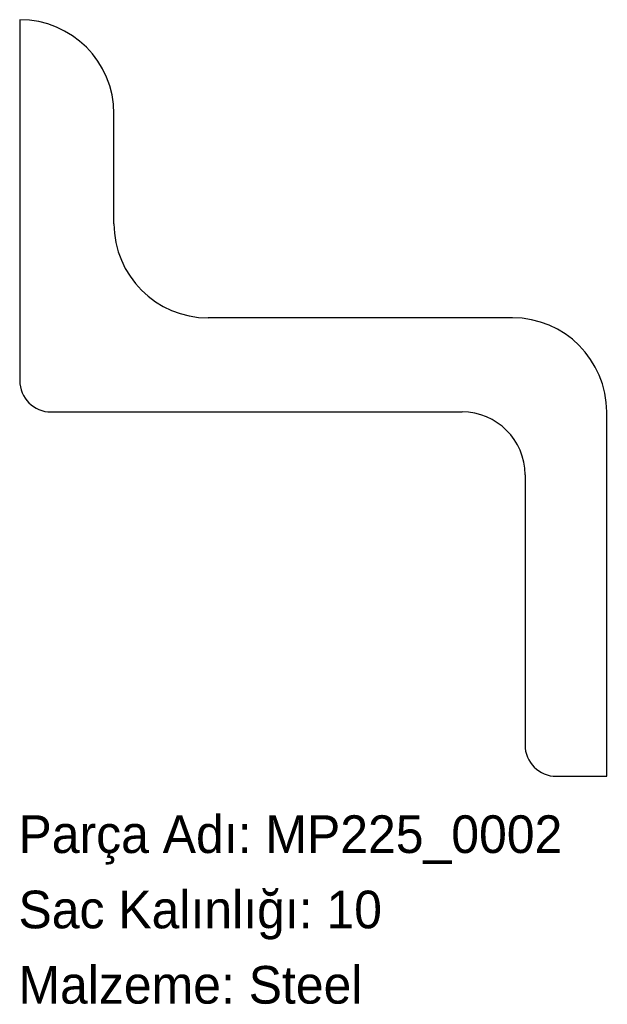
# Model space of a CAD drawing. Header units: millimetres. Extents: x 0 to 187, y -72 to 242.
import ezdxf

# ---------------------------------------------------------------- set-up
doc = ezdxf.new("R2010")
doc.units = ezdxf.units.MM
doc.linetypes.add('SLD-Katı', pattern=[0])
doc.linetypes.add('SLD-Sürekli', pattern=[0])
doc.layers.add('METIN', color=96, linetype='SLD-Katı')
doc.styles.add('SLDTEXTSTYLE0', font='ARIAL.TTF', dxfattribs={"width": 0.948, "bigfont": 'bigfont'})
doc.styles.add('SLDTEXTSTYLE1', font='ARIAL.TTF', dxfattribs={"width": 0.948})

msp = doc.modelspace()

# ---------------------------------------------------------------- linework, layer by layer
at = {"color": 7, "linetype": 'SLD-Sürekli', "lineweight": 25}
for p, q in [((0.4, 241.5), (0.4, 126.5)), ((30.4, 176.5), (30.4, 211.5)), ((157.26, 146.5), (60.4, 146.5)), ((10.4, 116.5), (141.26, 116.5)), ((187.26, 0.4), (187.26, 116.5)), ((161.26, 96.5), (161.26, 10.4)), ((171.26, 0.4), (187.26, 0.4))]:
    msp.add_line(p, q, dxfattribs=at)
for centre, radius, start, end in [((0.4, 211.5), 30, 0, 90), ((60.4, 176.5), 30, 180, 270), ((157.26, 116.5), 30, 0, 90), ((10.4, 126.5), 10, 180, 270), ((141.26, 96.5), 20, 0, 90), ((171.26, 10.4), 10, 180, 270)]:
    msp.add_arc(centre, radius, start, end, dxfattribs=at)

# ---------------------------------------------------------------- texts
at = {"layer": 'METIN', "char_height": 12, "attachment_point": 1}
for s, insert, style in [('Parça Adı: MP225_0002', (0, -12.03), 'SLDTEXTSTYLE0'), ('Sac Kalınlığı: 10', (0, -36.03), 'SLDTEXTSTYLE0'), ('Malzeme: Steel', (0, -60.03), 'SLDTEXTSTYLE1')]:
    msp.add_mtext(s, dxfattribs=dict(at, insert=insert, style=style))

doc.saveas('drawing.dxf')
